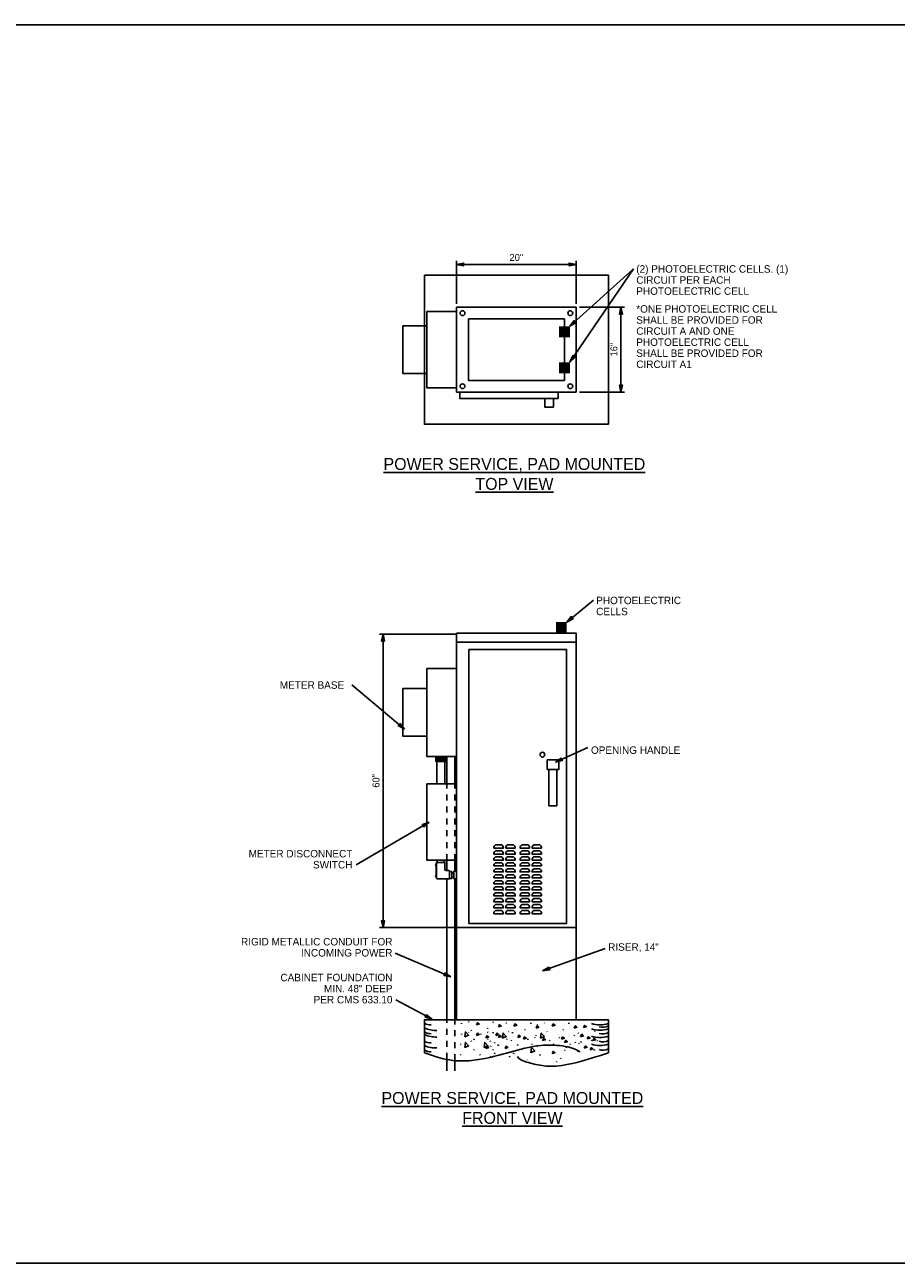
# Model space of a CAD drawing. Header units: feet. Extents: x 300 to 431, y 4 to 24.
# Tile 14 of 17: x 351 to 366, y 4 to 24. Entities that reach past the tile are written whole.
import ezdxf

# ---------------------------------------------------------------- set-up
doc = ezdxf.new("R2010")
doc.units = ezdxf.units.FT
doc.header["$MEASUREMENT"] = 0
doc.linetypes.add('F', pattern=[0.15, 0.1, -0.05])
doc.layers.add('COLUMNS', color=6, linetype='Continuous', plot=False)
for name, color, linetype in [('DETAIL', 7, 'Continuous'), ('SH_Text', 9, 'Continuous'), ('ST_Details', 1, 'Continuous'), ('ST_Text', 9, 'Continuous'), ('TEXT', 7, 'Continuous')]:
    doc.layers.add(name, color=color, linetype=linetype)
doc.styles.add('ODOT', font='arialbd.ttf')
doc.styles.add('Slanted-Normal', font='font31.shx', dxfattribs={"height": 0.1})
doc.styles.add('Slanted-Normal LS 0.50_0', font='ISO_FONTRIGHT.shx')
doc.dimstyles.new('Dec-0  Slanted', dxfattribs={"dimtxt": 0.14, "dimasz": 0.14, "dimexe": 0.07, "dimexo": 0.07, "dimgap": 0.07, "dimtad": 1, "dimdec": 0, "dimzin": 3, "dimdsep": 46, "dimtxsty": 'Slanted-Normal', "dimblk": 'Dim1', "dimcen": 0, "dimclrd": 95, "dimclre": 95, "dimclrt": 7, "dimaunit": 1, "dimadec": 5, "dimazin": 3, "dimtfac": 1, "dimtdec": 0, "dimtmove": 1, "dimatfit": 0, "dimldrblk": 'Dim1', "dimfxl": 1, "dimtolj": 1, "dimtzin": 0, "dimlwd": -1, "dimlwe": -1, "dimarcsym": 0})

# ---------------------------------------------------------------- blocks, each defined once
blk = doc.blocks.new('Dim1')
h = blk.add_hatch(color=4)
h.dxf.hatch_style = 1
h.paths.add_polyline_path([(0, 0), (-1, -0.2), (-1, 0.2)])
at = {"color": 4}
blk.add_lwpolyline([(0, 0), (-1, -0.2), (-1, 0.2), (0, 0)], dxfattribs=at)
blk = doc.blocks.new('*D1148')
at = {"layer": 'Defpoints', "color": 0, "transparency": 16777216}
for p in [(358.222, 14.165), (356.947, 9.247), (358.222, 9.247)]:
    blk.add_point(p, dxfattribs=at)
at = {"layer": 'TEXT', "color": 95, "linetype": 'Continuous', "transparency": 16777216}
for p, q in [((358.164, 14.165), (356.889, 14.165)), ((356.947, 14.048), (356.947, 9.364)), ((358.164, 9.247), (356.889, 9.247))]:
    blk.add_line(p, q, dxfattribs=at)
at = {"layer": 'TEXT', "color": 95, "transparency": 16777216, "xscale": 0.1166666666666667, "yscale": 0.1166666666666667, "zscale": 0.1166666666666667}
for p, rotation in [((356.947, 14.165), 90), ((356.947, 9.247), 270)]:
    blk.add_blockref('Dim1', p, dxfattribs=dict(at, rotation=rotation))
at = {"layer": 'TEXT', "color": 7, "transparency": 16777216, "insert": (356.83, 11.706), "char_height": 0.11667, "attachment_point": 5, "rotation": 90, "style": 'Slanted-Normal LS 0.50_0'}
blk.add_mtext('\\A1;{\\Ffont31|c0;\\C256;60" }', dxfattribs=at)
blk = doc.blocks.new('*D1149')
at = {"layer": 'Defpoints', "color": 0, "linetype": 'Continuous', "transparency": 16777216}
for p in [(360.18, 19.641), (360.18, 18.221), (360.931, 18.221)]:
    blk.add_point(p, dxfattribs=at)
at = {"layer": 'TEXT', "color": 95, "linetype": 'Continuous', "transparency": 16777216}
for p, q in [((360.239, 19.641), (360.989, 19.641)), ((360.931, 19.524), (360.931, 18.337)), ((360.239, 18.221), (360.989, 18.221))]:
    blk.add_line(p, q, dxfattribs=at)
at = {"layer": 'TEXT', "color": 95, "linetype": 'Continuous', "transparency": 16777216, "xscale": 0.1166666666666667, "yscale": 0.1166666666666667, "zscale": 0.1166666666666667}
for p, rotation in [((360.931, 19.641), 90), ((360.931, 18.221), 270)]:
    blk.add_blockref('Dim1', p, dxfattribs=dict(at, rotation=rotation))
at = {"layer": 'TEXT', "color": 7, "linetype": 'Continuous', "lineweight": 0, "transparency": 16777216, "insert": (360.814, 18.931), "char_height": 0.11667, "attachment_point": 5, "rotation": 90, "style": 'Slanted-Normal LS 0.50_0'}
blk.add_mtext('\\A1;{\\Ffont31|c0;\\C256;16"}', dxfattribs=at)
blk = doc.blocks.new('*D1150')
at = {"layer": 'Defpoints', "color": 0, "linetype": 'Continuous', "transparency": 16777216}
for p in [(358.18, 20.359), (358.18, 19.641), (360.18, 19.641)]:
    blk.add_point(p, dxfattribs=at)
at = {"layer": 'TEXT', "color": 95, "linetype": 'Continuous', "transparency": 16777216}
for p, q in [((358.18, 19.699), (358.18, 20.417)), ((360.064, 20.359), (358.297, 20.359)), ((360.18, 19.699), (360.18, 20.417))]:
    blk.add_line(p, q, dxfattribs=at)
at = {"layer": 'TEXT', "color": 95, "linetype": 'Continuous', "transparency": 16777216, "xscale": 0.1166666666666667, "yscale": 0.1166666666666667, "zscale": 0.1166666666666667, "rotation": 180}
blk.add_blockref('Dim1', (358.18, 20.359), dxfattribs=at)
at = {"layer": 'TEXT', "color": 95, "linetype": 'Continuous', "transparency": 16777216, "xscale": 0.1166666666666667, "yscale": 0.1166666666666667, "zscale": 0.1166666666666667}
blk.add_blockref('Dim1', (360.18, 20.359), dxfattribs=at)
at = {"layer": 'TEXT', "color": 7, "linetype": 'Continuous', "lineweight": 0, "transparency": 16777216, "insert": (359.18, 20.476), "char_height": 0.11667, "attachment_point": 5, "style": 'Slanted-Normal LS 0.50_0'}
blk.add_mtext('\\A1;{\\Ffont31|c0;\\C256;20"}', dxfattribs=at)

msp = doc.modelspace()

# ---------------------------------------------------------------- linework, layer by layer
at = {"layer": 'COLUMNS', "color": 4, "flags": 128}
msp.add_lwpolyline([(336.473, 3.624), (336.473, 24.374), (366.848, 24.374), (366.848, 3.624)], close=True, dxfattribs=at)
at = {"layer": 'DETAIL'}
for points in [[(357.64, 20.181), (360.72, 20.181), (360.72, 17.681), (357.64, 17.681)], [(358.18, 19.641), (360.18, 19.641), (360.18, 18.221), (358.18, 18.221)], [(358.376, 19.445), (359.985, 19.445), (359.985, 18.416), (358.376, 18.416)]]:
    msp.add_lwpolyline(points, close=True, dxfattribs=at)
at = {"layer": 'DETAIL', "flags": 128}
msp.add_lwpolyline([(358.18, 14.031), (360.18, 14.031)], dxfattribs=at)
for points in [[(358.802, 10.58), (358.962, 10.58, 0.235785), (358.934, 10.633), (358.829, 10.633, 0.266609), (358.802, 10.58)], [(359.002, 10.58), (359.162, 10.58, 0.235785), (359.134, 10.633), (359.029, 10.633, 0.266609), (359.002, 10.58)], [(359.402, 10.58), (359.242, 10.58, -0.235785), (359.269, 10.633), (359.374, 10.633, -0.266609), (359.402, 10.58)], [(359.602, 10.58), (359.442, 10.58, -0.235785), (359.469, 10.633), (359.574, 10.633, -0.266609), (359.602, 10.58)], [(358.802, 10.48), (358.962, 10.48, 0.235785), (358.934, 10.533), (358.829, 10.533, 0.266609), (358.802, 10.48)], [(358.802, 10.38), (358.962, 10.38, 0.235785), (358.934, 10.433), (358.829, 10.433, 0.266609), (358.802, 10.38)], [(359.002, 10.48), (359.162, 10.48, 0.235785), (359.134, 10.533), (359.029, 10.533, 0.266609), (359.002, 10.48)], [(359.002, 10.38), (359.162, 10.38, 0.235785), (359.134, 10.433), (359.029, 10.433, 0.266609), (359.002, 10.38)], [(359.402, 10.48), (359.242, 10.48, -0.235785), (359.269, 10.533), (359.374, 10.533, -0.266609), (359.402, 10.48)], [(359.402, 10.38), (359.242, 10.38, -0.235785), (359.269, 10.433), (359.374, 10.433, -0.266609), (359.402, 10.38)], [(359.602, 10.48), (359.442, 10.48, -0.235785), (359.469, 10.533), (359.574, 10.533, -0.266609), (359.602, 10.48)], [(359.602, 10.38), (359.442, 10.38, -0.235785), (359.469, 10.433), (359.574, 10.433, -0.266609), (359.602, 10.38)], [(358.802, 10.28), (358.962, 10.28, 0.235785), (358.934, 10.333), (358.829, 10.333, 0.266609), (358.802, 10.28)], [(358.802, 10.18), (358.962, 10.18, 0.235785), (358.934, 10.233), (358.829, 10.233, 0.266609), (358.802, 10.18)], [(359.002, 10.28), (359.162, 10.28, 0.235785), (359.134, 10.333), (359.029, 10.333, 0.266609), (359.002, 10.28)], [(359.002, 10.18), (359.162, 10.18, 0.235785), (359.134, 10.233), (359.029, 10.233, 0.266609), (359.002, 10.18)], [(359.402, 10.28), (359.242, 10.28, -0.235785), (359.269, 10.333), (359.374, 10.333, -0.266609), (359.402, 10.28)], [(359.402, 10.18), (359.242, 10.18, -0.235785), (359.269, 10.233), (359.374, 10.233, -0.266609), (359.402, 10.18)], [(359.602, 10.28), (359.442, 10.28, -0.235785), (359.469, 10.333), (359.574, 10.333, -0.266609), (359.602, 10.28)], [(359.602, 10.18), (359.442, 10.18, -0.235785), (359.469, 10.233), (359.574, 10.233, -0.266609), (359.602, 10.18)], [(358.802, 10.08), (358.962, 10.08, 0.235785), (358.934, 10.133), (358.829, 10.133, 0.266609), (358.802, 10.08)], [(358.802, 9.98), (358.962, 9.98, 0.235785), (358.934, 10.033), (358.829, 10.033, 0.266609), (358.802, 9.98)], [(359.002, 10.08), (359.162, 10.08, 0.235785), (359.134, 10.133), (359.029, 10.133, 0.266609), (359.002, 10.08)], [(359.002, 9.98), (359.162, 9.98, 0.235785), (359.134, 10.033), (359.029, 10.033, 0.266609), (359.002, 9.98)], [(359.402, 10.08), (359.242, 10.08, -0.235785), (359.269, 10.133), (359.374, 10.133, -0.266609), (359.402, 10.08)], [(359.402, 9.98), (359.242, 9.98, -0.235785), (359.269, 10.033), (359.374, 10.033, -0.266609), (359.402, 9.98)], [(359.602, 10.08), (359.442, 10.08, -0.235785), (359.469, 10.133), (359.574, 10.133, -0.266609), (359.602, 10.08)], [(359.602, 9.98), (359.442, 9.98, -0.235785), (359.469, 10.033), (359.574, 10.033, -0.266609), (359.602, 9.98)], [(358.802, 9.88), (358.962, 9.88, 0.235785), (358.934, 9.933), (358.829, 9.933, 0.266609), (358.802, 9.88)], [(358.802, 9.78), (358.962, 9.78, 0.235785), (358.934, 9.833), (358.829, 9.833, 0.266609), (358.802, 9.78)], [(359.002, 9.88), (359.162, 9.88, 0.235785), (359.134, 9.933), (359.029, 9.933, 0.266609), (359.002, 9.88)], [(359.002, 9.78), (359.162, 9.78, 0.235785), (359.134, 9.833), (359.029, 9.833, 0.266609), (359.002, 9.78)], [(359.402, 9.88), (359.242, 9.88, -0.235785), (359.269, 9.933), (359.374, 9.933, -0.266609), (359.402, 9.88)], [(359.402, 9.78), (359.242, 9.78, -0.235785), (359.269, 9.833), (359.374, 9.833, -0.266609), (359.402, 9.78)], [(359.602, 9.88), (359.442, 9.88, -0.235785), (359.469, 9.933), (359.574, 9.933, -0.266609), (359.602, 9.88)], [(359.602, 9.78), (359.442, 9.78, -0.235785), (359.469, 9.833), (359.574, 9.833, -0.266609), (359.602, 9.78)], [(358.802, 9.68), (358.962, 9.68, 0.235785), (358.934, 9.733), (358.829, 9.733, 0.266609), (358.802, 9.68)], [(358.802, 9.58), (358.962, 9.58, 0.235785), (358.934, 9.633), (358.829, 9.633, 0.266609), (358.802, 9.58)], [(359.002, 9.68), (359.162, 9.68, 0.235785), (359.134, 9.733), (359.029, 9.733, 0.266609), (359.002, 9.68)], [(359.002, 9.58), (359.162, 9.58, 0.235785), (359.134, 9.633), (359.029, 9.633, 0.266609), (359.002, 9.58)], [(359.402, 9.68), (359.242, 9.68, -0.235785), (359.269, 9.733), (359.374, 9.733, -0.266609), (359.402, 9.68)], [(359.402, 9.58), (359.242, 9.58, -0.235785), (359.269, 9.633), (359.374, 9.633, -0.266609), (359.402, 9.58)], [(359.602, 9.68), (359.442, 9.68, -0.235785), (359.469, 9.733), (359.574, 9.733, -0.266609), (359.602, 9.68)], [(359.602, 9.58), (359.442, 9.58, -0.235785), (359.469, 9.633), (359.574, 9.633, -0.266609), (359.602, 9.58)], [(358.802, 9.48), (358.962, 9.48, 0.235785), (358.934, 9.533), (358.829, 9.533, 0.266609), (358.802, 9.48)], [(359.002, 9.48), (359.162, 9.48, 0.235785), (359.134, 9.533), (359.029, 9.533, 0.266609), (359.002, 9.48)], [(359.402, 9.48), (359.242, 9.48, -0.235785), (359.269, 9.533), (359.374, 9.533, -0.266609), (359.402, 9.48)], [(359.602, 9.48), (359.442, 9.48, -0.235785), (359.469, 9.533), (359.574, 9.533, -0.266609), (359.602, 9.48)]]:
    msp.add_lwpolyline(points, format="xyb", dxfattribs=at)
at = {"layer": 'DETAIL'}
for centre in [(358.278, 19.543), (360.083, 19.543), (358.278, 18.318), (360.083, 18.318), (359.616, 12.146)]:
    msp.add_circle(centre, 0.04, dxfattribs=at)
at = {"layer": 'ST_Details', "color": 7, "linetype": 'Continuous'}
for p, q in [((357.83, 12.032), (357.83, 12.117)), ((357.999, 12.109), (357.83, 12.109)), ((357.999, 12.083), (357.83, 12.083)), ((357.999, 12.058), (357.83, 12.058)), ((357.999, 12.032), (357.999, 12.117)), ((357.999, 12.032), (357.83, 12.032)), ((357.846, 12.032), (357.846, 11.654)), ((357.983, 12.032), (357.983, 11.653))]:
    msp.add_line(p, q, dxfattribs=at)
at = {"layer": 'ST_Details', "transparency": 33554597}
for p, q in [((358.261, 7.647), (358.263, 7.634)), ((358.261, 7.47), (358.263, 7.457)), ((358.377, 7.674), (358.383, 7.665)), ((358.377, 7.498), (358.383, 7.489)), ((358.421, 7.528), (358.427, 7.519)), ((358.584, 7.47), (358.585, 7.457)), ((358.694, 7.55), (358.7, 7.563)), ((358.699, 7.498), (358.705, 7.489)), ((358.791, 7.67), (358.792, 7.657)), ((358.791, 7.494), (358.792, 7.48)), ((358.891, 7.627), (358.892, 7.614)), ((359.006, 7.654), (359.012, 7.645)), ((359.05, 7.508), (359.056, 7.499)), ((359.113, 7.494), (359.115, 7.48)), ((359.323, 7.53), (359.329, 7.543)), ((359.42, 7.65), (359.422, 7.637)), ((359.53, 7.627), (359.531, 7.614)), ((359.645, 7.654), (359.651, 7.645)), ((359.689, 7.508), (359.695, 7.499)), ((359.962, 7.53), (359.968, 7.543)), ((360.059, 7.65), (360.061, 7.637)), ((360.214, 7.483), (360.22, 7.474)), ((360.487, 7.505), (360.493, 7.518)), ((358.247, 7.296), (358.253, 7.287)), ((358.421, 7.351), (358.427, 7.342)), ((358.465, 7.369), (358.471, 7.382)), ((358.694, 7.373), (358.7, 7.386)), ((358.743, 7.351), (358.749, 7.342)), ((358.745, 7.254), (358.751, 7.267)), ((358.812, 7.31), (358.818, 7.323)), ((358.877, 7.452), (358.883, 7.465)), ((358.877, 7.275), (358.883, 7.288)), ((358.877, 7.276), (358.882, 7.267)), ((359.016, 7.373), (359.022, 7.386)), ((359.094, 7.349), (359.1, 7.362)), ((359.199, 7.275), (359.205, 7.288)), ((359.37, 7.384), (359.371, 7.37)), ((359.441, 7.29), (359.447, 7.303)), ((359.486, 7.411), (359.492, 7.402)), ((359.506, 7.432), (359.512, 7.445)), ((359.516, 7.276), (359.522, 7.267)), ((359.529, 7.264), (359.535, 7.255)), ((359.733, 7.349), (359.739, 7.362)), ((359.802, 7.286), (359.808, 7.3)), ((359.899, 7.407), (359.901, 7.394)), ((360.08, 7.29), (360.086, 7.303)), ((360.145, 7.432), (360.151, 7.445)), ((360.165, 7.328), (360.171, 7.319)), ((360.228, 7.314), (360.23, 7.301)), ((360.258, 7.324), (360.264, 7.337)), ((360.277, 7.469), (360.279, 7.455)), ((360.438, 7.35), (360.444, 7.363)), ((360.534, 7.359), (360.536, 7.345)), ((358.247, 7.119), (358.253, 7.111)), ((358.465, 7.192), (358.471, 7.206)), ((358.57, 7.119), (358.576, 7.111)), ((358.745, 7.077), (358.751, 7.091)), ((358.787, 7.192), (358.793, 7.206)), ((358.812, 7.133), (358.818, 7.147)), ((359.067, 7.077), (359.073, 7.091)), ((359.134, 7.133), (359.14, 7.147)), ((359.374, 7.234), (359.38, 7.247)), ((359.573, 7.106), (359.579, 7.119)), ((359.921, 7.047), (359.927, 7.06)), ((359.985, 7.188), (359.991, 7.202)), ((360.013, 7.234), (360.019, 7.247)), ((360.209, 7.169), (360.215, 7.182)), ((360.485, 7.204), (360.487, 7.19)), ((359.356, 7.033), (359.362, 7.024)), ((359.853, 6.991), (359.859, 7.004))]:
    msp.add_line(p, q, dxfattribs=at)
at = {"layer": 'ST_Details', "color": 7, "flags": 128}
for points in [[(358.014, 11.654), (358.014, 12.117)], [(358.15, 11.653), (358.15, 12.117)]]:
    msp.add_lwpolyline(points, dxfattribs=at)
at = {"layer": 'ST_Details', "color": 7, "linetype": 'F', "flags": 128}
for points in [[(358.014, 10.378), (358.014, 11.654)], [(358.15, 10.378), (358.15, 11.653)]]:
    msp.add_lwpolyline(points, dxfattribs=at)
at = {"layer": 'ST_Details', "transparency": 33554597, "flags": 128}
for points in [[(358.316, 7.416), (358.327, 7.5), (358.38, 7.445), (358.317, 7.416)], [(358.511, 7.617), (358.529, 7.654), (358.559, 7.632), (358.511, 7.617)], [(358.511, 7.44), (358.529, 7.477), (358.559, 7.455), (358.511, 7.44)], [(358.834, 7.44), (358.851, 7.477), (358.881, 7.455), (358.834, 7.44)], [(358.879, 7.583), (358.897, 7.62), (358.927, 7.598), (358.879, 7.583)], [(358.945, 7.396), (358.957, 7.48), (359.01, 7.425), (358.946, 7.396)], [(359.14, 7.597), (359.158, 7.634), (359.188, 7.612), (359.14, 7.597)], [(359.509, 7.563), (359.526, 7.6), (359.556, 7.578), (359.509, 7.563)], [(359.584, 7.396), (359.596, 7.48), (359.649, 7.425), (359.585, 7.396)], [(359.78, 7.597), (359.797, 7.634), (359.827, 7.612), (359.78, 7.597)], [(360.148, 7.563), (360.165, 7.6), (360.195, 7.578), (360.148, 7.563)], [(360.305, 7.572), (360.322, 7.609), (360.352, 7.587), (360.305, 7.572)], [(358.316, 7.239), (358.327, 7.324), (358.38, 7.269), (358.317, 7.24)], [(358.638, 7.239), (358.65, 7.324), (358.703, 7.269), (358.639, 7.24)], [(358.669, 7.399), (358.687, 7.436), (358.717, 7.414), (358.669, 7.399)], [(358.879, 7.407), (358.897, 7.444), (358.927, 7.422), (358.879, 7.407)], [(359.202, 7.407), (359.219, 7.444), (359.249, 7.422), (359.202, 7.407)], [(359.299, 7.379), (359.316, 7.416), (359.346, 7.394), (359.299, 7.379)], [(359.62, 7.354), (359.638, 7.391), (359.667, 7.369), (359.62, 7.354)], [(359.938, 7.379), (359.955, 7.416), (359.985, 7.394), (359.938, 7.379)], [(359.988, 7.32), (360.006, 7.357), (360.035, 7.335), (359.988, 7.32)], [(360.256, 7.417), (360.273, 7.454), (360.303, 7.432), (360.256, 7.417)], [(360.317, 7.227), (360.335, 7.264), (360.364, 7.242), (360.317, 7.227)], [(360.366, 7.382), (360.384, 7.419), (360.413, 7.397), (360.366, 7.382)], [(360.463, 7.354), (360.48, 7.391), (360.51, 7.369), (360.463, 7.354)], [(358.669, 7.222), (358.687, 7.259), (358.717, 7.237), (358.669, 7.222)], [(358.992, 7.222), (359.009, 7.259), (359.039, 7.237), (358.992, 7.222)], [(359.424, 7.152), (359.436, 7.237), (359.489, 7.182), (359.426, 7.153)], [(359.778, 7.136), (359.796, 7.173), (359.825, 7.151), (359.778, 7.136)], [(360.414, 7.199), (360.432, 7.236), (360.461, 7.214), (360.414, 7.199)]]:
    msp.add_lwpolyline(points, dxfattribs=at)
at = {"layer": 'ST_Text', "color": 7}
for p, q in [((359.724, 11.898), (359.698, 11.898)), ((359.724, 11.29), (359.724, 11.898)), ((359.857, 11.29), (359.857, 11.898)), ((359.724, 11.29), (359.857, 11.29)), ((358.18, 9.247), (360.18, 9.247)), ((360.147, 7.7), (358.222, 7.705))]:
    msp.add_line(p, q, dxfattribs=at)
at = {"layer": 'ST_Text', "flags": 128}
for points in [[(357.68, 19.568), (357.68, 18.293), (358.18, 18.293), (358.18, 19.568)], [(357.68, 18.531), (357.28, 18.531), (357.28, 19.331), (357.68, 19.331)], [(357.68, 13.591), (357.68, 12.117), (358.18, 12.117), (358.18, 13.591)], [(357.68, 12.454), (357.28, 12.454), (357.28, 13.254), (357.68, 13.254)], [(357.68, 11.655), (357.68, 10.378), (358.18, 10.378), (358.18, 11.655)]]:
    msp.add_lwpolyline(points, close=True, dxfattribs=at)
at = {"layer": 'ST_Text', "color": 7, "flags": 128}
for points in [[(358.231, 18.221), (358.231, 18.115), (359.878, 18.115), (359.878, 18.221)], [(359.655, 18.115), (359.655, 17.97), (359.799, 17.97), (359.799, 18.115)], [(359.724, 11.898), (359.857, 11.898), (359.891, 11.898), (359.891, 12.057), (359.698, 12.057), (359.698, 11.898)], [(358.222, 7.705), (357.64, 7.705), (357.64, 7.152)], [(360.139, 7.705), (360.72, 7.705), (360.72, 7.152)]]:
    msp.add_lwpolyline(points, dxfattribs=at)
for points in [[(358.18, 14.181), (360.18, 14.181), (360.18, 7.705), (358.18, 7.705)], [(358.385, 13.909), (360.017, 13.909), (360.017, 9.314), (358.385, 9.314)]]:
    msp.add_lwpolyline(points, close=True, dxfattribs=at)
at = {"layer": 'ST_Text', "flags": 128}
for points in [[(358.014, 10.203), (358.014, 10.378)], [(358.15, 10.191), (358.15, 10.378)], [(358.014, 7.705), (358.014, 10.066)], [(358.15, 7.705), (358.15, 10.066)], [(358.014, 6.847), (358.014, 7.044)], [(358.15, 6.847), (358.15, 7.019)]]:
    msp.add_lwpolyline(points, dxfattribs=at)
at = {"layer": 'ST_Text', "linetype": 'F', "flags": 128}
for points in [[(358.014, 7.051), (358.014, 7.699)], [(358.15, 7.027), (358.15, 7.7)]]:
    msp.add_lwpolyline(points, dxfattribs=at)
at = {"layer": 'ST_Text', "color": 7, "transparency": 33554597}
for centre, radius, start, end in [((357.741, 7.805), 0.188, 237.8021, 273.478), ((357.829, 7.982), 0.457, 245.661, 272.6591), ((357.741, 7.658), 0.188, 237.8021, 273.478), ((357.829, 7.871), 0.457, 245.62, 272.6591), ((357.741, 7.503), 0.188, 237.8021, 273.478), ((357.829, 7.688), 0.457, 245.62, 272.6591), ((357.741, 7.354), 0.188, 237.8021, 273.478)]:
    msp.add_arc(centre, radius, start, end, dxfattribs=at)
at = {"layer": 'ST_Text', "color": 7, "transparency": 33554597, "extrusion": (0, 0, -1)}
for centre, radius, start, end in [((-360.578, 8.102), 0.482, 252.789, 287.211), ((-360.578, 8.01), 0.482, 252.789, 287.211), ((-360.63, 7.762), 0.185, 240.8312, 289.5518), ((-360.63, 7.65), 0.185, 240.8312, 289.5518), ((-360.578, 7.888), 0.482, 252.789, 287.211), ((-360.578, 7.753), 0.482, 252.789, 287.211), ((-360.63, 7.519), 0.185, 240.8312, 289.5518), ((-360.63, 7.379), 0.185, 240.8312, 289.5518)]:
    msp.add_arc(centre, radius, start, end, dxfattribs=at)
at = {"layer": 'ST_Text', "color": 7}
for points in [[(357.64, 7.152), (358.012, 7.001), (358.511, 7.001), (359.01, 7.147), (359.523, 7.284), (359.839, 7.284), (360.116, 7.247), (360.249, 7.167)], [(360.72, 7.152), (360.342, 7.022), (359.952, 6.922), (359.633, 6.922), (359.386, 6.982), (359.213, 7.039), (359.199, 7.09)]]:
    msp.add_open_spline(points, degree=3, dxfattribs=at)
at = {"layer": 'ST_Text', "color": 7, "extrusion": (0, 0, -1)}
for points in [[(-359.894, 19.14), (-360.077, 19.14), (-359.894, 19.324), (-360.077, 19.324)], [(-359.894, 18.721), (-360.077, 18.721), (-359.894, 18.537), (-360.077, 18.537)], [(-359.841, 14.367), (-360.024, 14.367), (-359.841, 14.184), (-360.024, 14.184)]]:
    msp.add_solid(points, dxfattribs=at)
at = {"layer": 'TEXT'}
for p, q in [((357.872, 10.378), (357.956, 10.378)), ((357.837, 10.322), (357.837, 10.314)), ((357.837, 10.314), (357.837, 10.283)), ((357.837, 10.283), (357.837, 10.128)), ((357.845, 10.337), (357.845, 10.082)), ((357.845, 10.337), (357.983, 10.337)), ((357.845, 10.33), (357.845, 10.33)), ((357.849, 10.349), (357.862, 10.372)), ((357.979, 10.349), (357.967, 10.372)), ((357.983, 10.337), (357.983, 10.227)), ((358.007, 10.203), (358.046, 10.203)), ((358.062, 10.187), (358.062, 10.066)), ((358.062, 10.186), (358.099, 10.186)), ((358.099, 10.186), (358.099, 10.071)), ((358.13, 10.191), (358.13, 10.066)), ((357.837, 10.098), (357.837, 10.128)), ((357.837, 10.098), (357.837, 10.089)), ((357.845, 10.081), (357.845, 10.081)), ((357.861, 10.066), (358.062, 10.066)), ((358.062, 10.071), (358.099, 10.071)), ((358.099, 10.164), (358.13, 10.164)), ((358.099, 10.093), (358.13, 10.093))]:
    msp.add_line(p, q, dxfattribs=at)
at = {"layer": 'TEXT', "flags": 128}
for points in [[(358.13, 10.191), (358.18, 10.191)], [(358.13, 10.066), (358.18, 10.066)]]:
    msp.add_lwpolyline(points, dxfattribs=at)
at = {"layer": 'TEXT'}
for centre, radius, start, end in [((357.872, 10.366), 0.0119, 90, 150.0137), ((357.956, 10.366), 0.0119, 29.9974, 90), ((357.841, 10.298), 0.0156, 103.9617, 256.0477), ((357.845, 10.322), 0.00795, 90, 180), ((358.007, 10.227), 0.0239, 180, 270)]:
    msp.add_arc(centre, radius, start, end, dxfattribs=at)
at = {"layer": 'TEXT', "extrusion": (0, 0, -1)}
for centre, radius, start, end in [((-357.869, 10.337), 0.0239, 0, 30.0083), ((-357.959, 10.337), 0.0239, 150.0264, 180), ((-358.046, 10.187), 0.0159, 90, 180), ((-357.841, 10.113), 0.0156, 283.9617, 76.0477), ((-357.845, 10.089), 0.00795, 270, 0), ((-357.861, 10.082), 0.0159, 270, 0)]:
    msp.add_arc(centre, radius, start, end, dxfattribs=at)

# ---------------------------------------------------------------- texts
at = {"layer": 'SH_Text', "char_height": 0.2, "attachment_point": 5, "style": 'Slanted-Normal'}
for s, insert in [('{\\LPOWER SERVICE, PAD MOUNTED\\PTOP VIEW}', (359.147, 16.847)), ('{\\LPOWER SERVICE, PAD MOUNTED\\PFRONT VIEW}', (359.113, 6.225))]:
    msp.add_mtext_dynamic_manual_height_columns(s, width=18.1227, gutter_width=1.875, heights=[0], dxfattribs=dict(at, insert=insert))
at = {"layer": 'TEXT', "char_height": 0.125, "line_spacing_factor": 0.89, "style": 'ODOT'}
for s, insert, width, attachment_point in [('{\\Ffont31|c0;(2) PHOTOELECTRIC CELLS. (1) CIRCUIT PER EACH PHOTOELECTRIC CELL }', (361.188, 20.346), 2.73773, 1), ('{\\Ffont31|c0;*ONE PHOTOELECTRIC CELL SHALL BE PROVIDED FOR CIRCUIT A AND ONE PHOTOELECTRIC CELL SHALL BE PROVIDED FOR CIRCUIT A1}', (361.188, 19.676), 2.45078, 1), ('{\\Ffont31|c0;PHOTOELECTRIC CELLS}', (360.516, 14.792), 1.47469, 1), ('{\\Ffont31|c0;METER BASE}', (355.219, 13.374), 22.16259, 1), ('{\\Ffont31|c0;OPENING HANDLE}', (360.429, 12.284), 22.16259, 1), ('{\\Ffont31|c0;METER DISCONNECT SWITCH}', (356.434, 10.549), 1.95056, 3), ('{\\Ffont31|c0;RIGID METALLIC CONDUIT FOR INCOMING POWER}', (357.105, 9.074), 2.61727, 3), ('{\\Ffont31|c0;RISER, 14"}', (360.717, 8.985), 22.16259, 1), ('\\pxqr;{\\Ffont31|c0;CABINET FOUNDATION\\PMIN. 48" DEEP\\PPER CMS 633.10}', (357.105, 8.474), 2.19784, 3)]:
    msp.add_mtext(s, dxfattribs=dict(at, insert=insert, width=width, attachment_point=attachment_point))

# ---------------------------------------------------------------- dimensions: what is measured, and where the dimension line sits
at = {"layer": 'TEXT', "color": 9, "linetype": 'Continuous', "lineweight": 0}
for base, p2, angle, text, override, picture, middle in [((358.18, 20.359), (358.18, 19.641), 180, '{\\Ffont31|c0;\\C256;20"}', {"dimtxt": 0.116667, "dimasz": 0.116667, "dimexe": 0.058333, "dimexo": 0.058333, "dimgap": 0.058333, "dimpost": "'", "dimtxsty": 'Slanted-Normal LS 0.50_0', "dimfrac": 2, "dimtolj": 1}, '*D1150', (359.18, 20.476)), ((360.931, 18.221), (360.18, 18.221), 270, '{\\Ffont31|c0;\\C256;16"}', {"dimtxt": 0.116667, "dimasz": 0.116667, "dimexe": 0.058333, "dimexo": 0.058333, "dimgap": 0.058333, "dimpost": "'", "dimtxsty": 'Slanted-Normal LS 0.50_0', "dimfrac": 2}, '*D1149', (360.814, 18.931))]:
    dim = msp.add_linear_dim(base=base, p1=(360.18, 19.641), p2=p2, angle=angle, text=text, dimstyle='Dec-0  Slanted', override=override, dxfattribs=at)
    dim.commit()
    dim.dimension.update_dxf_attribs({"geometry": picture, "text_midpoint": middle})
at = {"layer": 'TEXT'}
dim = msp.add_linear_dim(base=(356.947, 9.247), p1=(358.222, 14.165), p2=(358.222, 9.247), angle=270, text='{\\Ffont31|c0;\\C256;60" }', dimstyle='Dec-0  Slanted', override={"dimtxt": 0.116667, "dimasz": 0.116667, "dimexe": 0.058333, "dimexo": 0.058333, "dimgap": 0.058333, "dimpost": "'", "dimtxsty": 'Slanted-Normal LS 0.50_0', "dimfrac": 2, "dimtolj": 1}, dxfattribs=at)
dim.commit()
dim.dimension.update_dxf_attribs({"geometry": '*D1148', "text_midpoint": (356.83, 11.706)})

# ---------------------------------------------------------------- leaders
at = {"layer": 'ST_Text', "color": 9, "linetype": 'Continuous', "lineweight": 0}
msp.add_leader([(359.833, 12.02), (360.377, 12.265)], dimstyle='Dec-0  Slanted', override={"dimscale": 1, "dimtxt": 0.116667, "dimasz": 0.116667, "dimgap": 0.058333, "dimtad": 0, "dimtxsty": 'Slanted-Normal LS 0.50_0'}, dxfattribs=at)
at = {"layer": 'TEXT', "color": 9, "linetype": 'Continuous', "lineweight": 0}
for points in [[(360.077, 18.721), (361.142, 20.287)], [(360.077, 19.324), (361.142, 20.287)], [(360.024, 14.367), (360.47, 14.735)], [(357.306, 12.575), (356.423, 13.317)], [(357.719, 11.016), (356.496, 10.298)], [(358.084, 8.422), (357.148, 8.82)], [(359.62, 8.521), (360.664, 8.898)], [(357.768, 7.712), (357.16, 8.035)]]:
    msp.add_leader(points, dimstyle='Dec-0  Slanted', override={"dimscale": 1, "dimtxt": 0.116667, "dimasz": 0.116667, "dimgap": 0.058333, "dimtad": 0, "dimtxsty": 'Slanted-Normal LS 0.50_0'}, dxfattribs=at)

doc.saveas('drawing.dxf')
